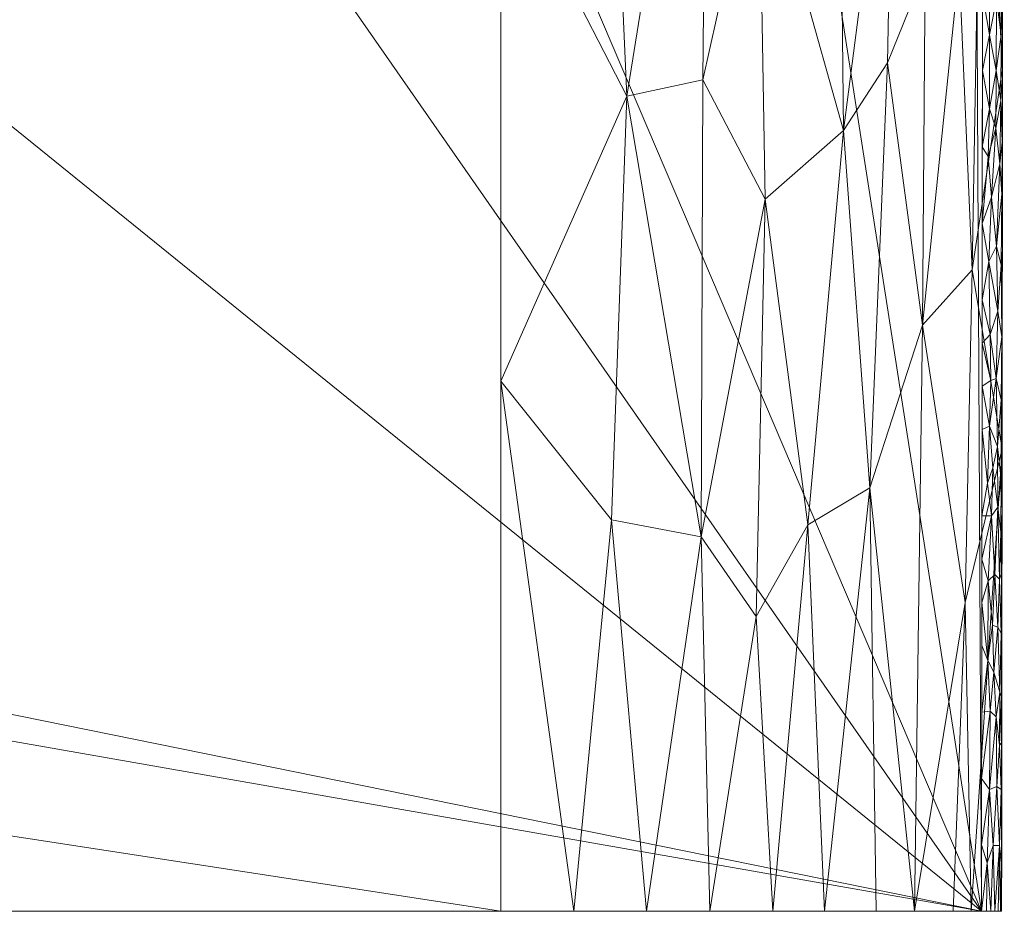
# Model space of a CAD drawing. Header units: millimetres. Extents: x -275 to 275, y 0 to 461.
# Tile 47 of 85: x 153 to 275, y 0 to 110. Entities that reach past the tile are written whole.
import ezdxf

# ---------------------------------------------------------------- set-up
doc = ezdxf.new("R2010")
doc.units = ezdxf.units.MM
doc.layers.add('A-GENM', color=13, linetype='Continuous')

# ---------------------------------------------------------------- blocks, each defined once
blk = doc.blocks.new('MODEL_CCAS1511-1000410R0 - MODEL_CCAS1511-1000410R0-465174-Preview')
at = {"layer": 'A-GENM', "lineweight": 9}
mesh = blk.add_polyface(dxfattribs=at)
corners = [(-274.65, 0, -2.82), (-268.66, 0, -34.52), (-259.15, 0, -65.32), (-246.4, 0, -94.94), (-230.83, 0, -123.19), (-212.85, 0, -150), (-212.85, -65.44, -150), (-212.85, -130.87, -150), (-212.85, -196.31, -150), (-212.85, -261.75, -150), (-223.97, -266.14, -135.67), (-234.4, -270.59, -120.84), (-244, -275.08, -105.48), (-252.61, -279.6, -89.55), (-260.07, -284.14, -73.06), (-266.2, -288.69, -56.04), (-270.83, -293.19, -38.53), (-273.79, -297.63, -20.65), (-274.98, -301.95, -2.54), (-274.81, -150.97, -2.69), (-261.3, -144.16, -64.47), (-238.33, -162.68, -113.12), (-271.83, -204.61, -29.58), (-255.71, -205.73, -81.27), (-229.04, -207.78, -128.26), (-274.9, -226.46, -2.61), (-268.29, -235.77, -47.28), (-248.09, -229.05, -97.5), (-228.38, -100.64, -127.89), (-245.47, -87.93, -98.27), (-262.98, -242.65, -64.55), (-264.07, -194.34, -59.24), (-268.01, -155.93, -43.61), (-264.87, -72.37, -49.99), (-274.71, -57.1, -2.77), (-272.32, -253.55, -29.61), (-247.8, -179.34, -96.69), (-254.51, -154.51, -81.84), (-255.15, -96.37, -77.86), (-272.25, -149.95, -23.5), (-274.76, -104.04, -2.73), (-271.03, -79.19, -26.03), (-270.88, 0, -22.74), (-270.15, -38.13, -28.71), (-244.68, -133.64, -101.14), (-237.77, -102.66, -112.7), (-237.58, -46.22, -112.02), (-226.48, -48.32, -130.31), (-274.95, -273.38, -2.57), (-250.71, -47.69, -86.39), (-258.39, -52.27, -68.18), (-274.18, -247.55, -15.14), (-273.9, -207.56, -15.57), (-256.27, -247.51, -81.31), (-226.04, -153.44, -132.02), (-269.39, -116.6, -35.52), (-265.22, -116.28, -51.08), (-260.56, -104.74, -64.46), (-252.77, 0, -80.13), (-239.28, -208.93, -112.5), (-268.28, -196.07, -45.14), (-263.9, 0, -49.92), (-238.62, 0, -109.07), (-221.84, 0, -136.59), (-244.37, -36.38, -99.29)]
mesh.append_faces([[corners[k] for k in face] for face in [(10, 8, 9)]], dxfattribs={"vtx0": -1})
mesh.append_faces([[corners[k] for k in face] for face in [(16, 26, 15), (7, 28, 6), (13, 27, 12), (14, 53, 13), (34, 41, 40), (19, 52, 25), (8, 54, 7), (58, 50, 2), (62, 64, 3)]], dxfattribs={"vtx0": -1, "vtx1": -1})
mesh.append_faces([[corners[k] for k in face] for face in [(44, 45, 21), (55, 56, 32), (59, 12, 27), (35, 51, 22), (13, 53, 27), (64, 62, 46), (30, 15, 26), (49, 29, 38), (35, 26, 16), (20, 31, 32), (28, 45, 46), (31, 30, 26), (52, 19, 39), (54, 24, 21), (63, 6, 47), (60, 31, 26), (24, 59, 21), (8, 24, 54), (23, 37, 36), (36, 27, 23), (31, 23, 30), (10, 24, 8), (21, 28, 54), (21, 59, 36), (38, 29, 44), (47, 28, 46), (53, 30, 23), (31, 60, 32), (31, 20, 37), (22, 51, 52), (64, 49, 3), (39, 32, 22), (48, 51, 17), (26, 35, 22), (23, 31, 37), (44, 21, 36), (38, 37, 20), (37, 38, 44), (57, 20, 56), (11, 59, 24), (39, 41, 55), (43, 33, 41), (40, 41, 39), (55, 32, 39), (42, 43, 34), (34, 43, 41), (37, 44, 36), (45, 44, 29), (46, 45, 29), (21, 45, 28), (29, 49, 64), (46, 4, 47), (6, 28, 47), (50, 49, 38), (50, 58, 49), (57, 38, 20), (50, 33, 61), (51, 25, 52), (17, 51, 35), (39, 22, 52), (30, 53, 14), (27, 53, 23), (28, 7, 54), (41, 33, 55), (56, 55, 33), (33, 50, 57), (20, 32, 56), (33, 57, 56), (50, 38, 57), (36, 59, 27), (26, 22, 60), (22, 32, 60), (43, 61, 33), (29, 64, 46)]], dxfattribs={"vtx0": -1, "vtx1": -1, "vtx2": -1})
mesh.append_faces([[corners[k] for k in face] for face in [(43, 1, 61), (39, 19, 40), (50, 61, 2), (51, 48, 25), (47, 4, 63)]], dxfattribs={"vtx0": -1, "vtx2": -1})
mesh.append_faces([[corners[k] for k in face] for face in [(16, 17, 35), (42, 1, 43), (14, 15, 30), (11, 12, 59), (10, 11, 24), (58, 3, 49), (62, 4, 46)]], dxfattribs={"vtx1": -1, "vtx2": -1})
mesh.append_faces([[corners[k] for k in face] for face in [(34, 0, 42), (17, 18, 48), (63, 5, 6)]], dxfattribs={"vtx2": -1})
mesh = blk.add_polyface(dxfattribs=at)
corners = [(-272.88, -5.99, -0.1), (-273.33, 0, -0.29), (-273.59, -8.12, -0.45), (-274.39, -20.5, -1.34), (-274.65, -20.8, -2.18), (-274.65, -26.51, -2.13), (-274.05, -15.39, -0.85), (-274.39, -8.12, -1.35), (-274.58, -15.05, -1.83), (-273.83, 0, -0.64), (-274.23, 0, -1.09), (-272.94, -30.97, -0.12), (-273.69, -29.52, -0.51), (-273.51, -35.34, -0.38), (-273.25, -24.72, -0.24), (-272.18, -16.4), (-273.15, -15.05, -0.2), (-272.17, 0), (-272.77, 0, -0.07), (-274.65, 0, -2.82), (-274.64, -5.99, -2.1), (-274.65, 0, -2.22), (-274.51, 0, -1.63), (-274.66, -8.2, -2.82), (-272.18, -8.2), (-274.66, -16.4, -2.81), (-274.67, -24.6, -2.8), (-273.96, -24.01, -0.75), (-274.68, -32.8, -2.79), (-274.59, -34.32, -1.85), (-272.2, -32.8), (-272.19, -24.6), (-274.41, -27.06, -1.38), (-274.19, -35.07, -1.02)]
mesh.append_faces([[corners[k] for k in face] for face in [(19, 20, 21), (24, 16, 15), (28, 5, 26), (1, 0, 18), (15, 14, 31)]], dxfattribs={"vtx0": -1, "vtx1": -1})
mesh.append_faces([[corners[k] for k in face] for face in [(0, 1, 2), (3, 4, 5), (6, 7, 8), (7, 6, 2), (11, 12, 13), (8, 3, 6), (14, 15, 16), (9, 7, 2), (16, 24, 0), (16, 2, 6), (8, 20, 23), (8, 7, 20), (3, 27, 6), (5, 28, 29), (16, 6, 27), (12, 14, 27), (32, 3, 5), (4, 3, 8), (27, 3, 32), (25, 4, 8), (4, 26, 5), (32, 33, 12), (27, 14, 16), (12, 27, 32), (11, 31, 14), (14, 12, 11), (29, 32, 5), (22, 20, 7), (16, 0, 2)]], dxfattribs={"vtx0": -1, "vtx1": -1, "vtx2": -1})
mesh.append_faces([[corners[k] for k in face] for face in [(2, 1, 9), (7, 9, 10), (0, 17, 18), (20, 22, 21), (8, 23, 25), (0, 24, 17), (4, 25, 26)]], dxfattribs={"vtx0": -1, "vtx2": -1})
mesh.append_faces([[corners[k] for k in face] for face in [(10, 22, 7), (19, 23, 20), (30, 31, 11)]], dxfattribs={"vtx1": -1, "vtx2": -1})
mesh = blk.add_polyface(dxfattribs=at)
corners = [(274.65, 0, -2.82), (269.9, 0, -29.29), (262.69, 0, -55.19), (253.15, 0, -80.3), (241.51, 0, -104.51), (228, 0, -127.74), (212.85, 0, -150), (-212.85, 0, -150), (-230.83, 0, -123.19), (-246.4, 0, -94.94), (-259.15, 0, -65.32), (-268.66, 0, -34.52), (-274.65, 0, -2.82), (-274.65, 0, -2.22), (-274.51, 0, -1.63), (-274.23, 0, -1.09), (-273.83, 0, -0.64), (-273.33, 0, -0.29), (-272.77, 0, -0.07), (-272.17, 0), (272.17, 0), (272.77, 0, -0.07), (273.33, 0, -0.29), (273.83, 0, -0.64), (274.23, 0, -1.09), (274.51, 0, -1.63), (274.65, 0, -2.22)]
mesh.append_faces([[corners[k] for k in face] for face in [(0, 25, 26)]], dxfattribs={"vtx0": -1})
mesh.append_faces([[corners[k] for k in face] for face in [(14, 19, 12, 13)]], dxfattribs={"vtx0": -1, "vtx1": -1})
mesh.append_faces([[corners[k] for k in face] for face in [(19, 9, 10), (5, 7, 8, 4), (20, 3, 4, 19)]], dxfattribs={"vtx0": -1, "vtx2": -1})
mesh.append_faces([[corners[k] for k in face] for face in [(4, 8, 9, 19), (22, 24, 25, 0)]], dxfattribs={"vtx0": -1, "vtx2": -1, "vtx3": -1})
mesh.append_faces([[corners[k] for k in face] for face in [(20, 1, 2, 3)]], dxfattribs={"vtx0": -1, "vtx3": -1})
mesh.append_faces([[corners[k] for k in face] for face in [(6, 7, 5)]], dxfattribs={"vtx1": -1})
mesh.append_faces([[corners[k] for k in face] for face in [(11, 12, 19, 10), (0, 1, 20)]], dxfattribs={"vtx1": -1, "vtx2": -1})
mesh.append_faces([[corners[k] for k in face] for face in [(22, 23, 24)]], dxfattribs={"vtx2": -1})
mesh.append_faces([[corners[k] for k in face] for face in [(17, 18, 19, 14), (20, 21, 22, 0)]], dxfattribs={"vtx2": -1, "vtx3": -1})
mesh.append_faces([[corners[k] for k in face] for face in [(14, 15, 16, 17)]], dxfattribs={"vtx3": -1})
mesh = blk.add_polyface(dxfattribs=at)
corners = [(-272.17, 0), (-272.32, -150.97), (-272.48, -301.95), (-272.22, -329), (-270.73, -356.01), (-266.54, -382.74), (-256.83, -407.99), (-238.78, -428.13), (-214.86, -440.75), (-188.81, -448.06), (-162.11, -452.41), (-135.19, -455.07), (-108.19, -456.69), (-81.15, -457.66), (-54.1, -458.19), (-27.05, -458.42), (0, -458.45), (27.05, -458.42), (54.1, -458.19), (81.15, -457.66), (108.19, -456.69), (135.19, -455.07), (162.11, -452.41), (188.81, -448.06), (214.86, -440.75), (238.78, -428.13), (256.83, -407.99), (266.54, -382.74), (270.73, -356.01), (272.22, -329), (272.48, -301.95), (272.32, -150.97), (272.17, 0), (-271.48, -141.65), (-253.73, -118.36), (-222.05, -117.6), (-190.33, -117.6), (-158.61, -117.6), (-126.89, -117.6), (-95.16, -117.6), (-63.44, -117.6), (-31.72, -117.6), (0, -117.6), (15.01, -117.6), (30.01, -117.6), (45.02, -117.6), (60.03, -117.6), (75.03, -117.6), (90.04, -117.6), (105.04, -117.6), (120.05, -117.6), (135.06, -117.6), (150.06, -117.6), (165.07, -117.6), (180.08, -117.6), (195.08, -117.6), (210.09, -117.6), (225.1, -117.6), (240.1, -117.6), (255.06, -118.77), (267.36, -127.25), (271.48, -141.65), (271.5, -276.21), (270.75, -343.48), (267.13, -376.89), (262.88, -393.15), (255.83, -408.39), (245.4, -421.52), (232.05, -431.69), (216.93, -439.03), (200.94, -444.22), (167.94, -450.63), (134.49, -454.07), (67.28, -456.93), (0, -457.5), (-67.28, -456.93), (-134.49, -454.07), (-167.94, -450.63), (-200.95, -444.22), (-216.93, -439.03), (-232.05, -431.69), (-245.4, -421.52), (-255.84, -408.39), (-262.88, -393.15), (-267.13, -376.89), (-270.75, -343.48), (-271.5, -276.21), (0, -47.74), (12.21, -52.79), (17.26, -65), (12.21, -77.21), (0, -82.26), (-12.21, -77.21), (-17.26, -65), (-12.21, -52.79), (263.62, -390.32), (260.82, -397.61), (250.84, -414.68), (243.22, -423.18), (232.09, -431.66), (231.82, -431.8), (-231.82, -431.8), (-232.09, -431.66), (-243.22, -423.18), (-250.83, -414.68), (-260.82, -397.61), (-263.62, -390.32)]
mesh.append_faces([[corners[k] for k in face] for face in [(83, 105, 106), (98, 99, 25), (67, 97, 98), (80, 101, 102), (102, 103, 7), (68, 99, 100), (81, 103, 104), (65, 95, 96)]])
mesh.append_faces([[corners[k] for k in face] for face in [(8, 79, 101), (66, 26, 96), (69, 24, 100)]], dxfattribs={"vtx0": -1})
mesh.append_faces([[corners[k] for k in face] for face in [(0, 87, 32), (2, 86, 1), (4, 85, 3), (9, 78, 8), (14, 75, 13), (70, 24, 69)]], dxfattribs={"vtx0": -1, "vtx1": -1})
mesh.append_faces([[corners[k] for k in face] for face in [(94, 0, 38, 39)]], dxfattribs={"vtx0": -1, "vtx1": -1, "vtx3": -1})
mesh.append_faces([[corners[k] for k in face] for face in [(0, 35, 36), (33, 0, 1, 86), (92, 41, 42), (89, 48, 49, 88), (32, 58, 59), (62, 30, 31), (30, 62, 63), (90, 44, 45), (10, 76, 77), (75, 14, 15, 74), (28, 63, 64, 27), (23, 70, 71, 22), (70, 23, 24), (72, 21, 22, 71)]], dxfattribs={"vtx0": -1, "vtx2": -1})
mesh.append_faces([[corners[k] for k in face] for face in [(0, 36, 37, 38), (32, 52, 53, 54), (89, 46, 47, 48), (76, 10, 11, 12), (74, 15, 16, 17), (63, 28, 29, 30), (73, 18, 19, 20)]], dxfattribs={"vtx0": -1, "vtx3": -1})
mesh.append_faces([[corners[k] for k in face] for face in [(97, 26, 66)]], dxfattribs={"vtx1": -1})
mesh.append_faces([[corners[k] for k in face] for face in [(94, 87, 0), (87, 88, 32), (33, 34, 0), (34, 35, 0), (50, 51, 88, 49), (57, 58, 32, 56), (55, 56, 32, 54), (60, 61, 32), (59, 60, 32), (78, 79, 8)]], dxfattribs={"vtx1": -1, "vtx2": -1})
mesh.append_faces([[corners[k] for k in face] for face in [(51, 52, 32, 88)]], dxfattribs={"vtx1": -1, "vtx2": -1, "vtx3": -1})
mesh.append_faces([[corners[k] for k in face] for face in [(93, 94, 39, 40), (92, 93, 40, 41), (91, 92, 42, 43), (90, 91, 43, 44), (85, 86, 2, 3), (45, 46, 89, 90), (31, 32, 61, 62), (84, 85, 4, 5), (77, 78, 9, 10), (75, 76, 12, 13), (73, 74, 17, 18), (72, 73, 20, 21)]], dxfattribs={"vtx1": -1, "vtx3": -1})
mesh.append_faces([[corners[k] for k in face] for face in [(64, 95, 27), (5, 106, 84), (82, 105, 6), (6, 104, 82)]], dxfattribs={"vtx2": -1})
mesh = blk.add_polyface(dxfattribs=at)
corners = [(-212.85, 0, -150), (212.85, 0, -150), (212.85, -65.44, -150), (212.85, -130.87, -150), (212.85, -196.31, -150), (212.85, -261.75, -150), (212.41, -291.44, -150), (210.41, -318.58, -150), (204.53, -345.17, -150), (190.08, -368.83, -150), (166.67, -383.72, -150), (139.75, -391.32, -150), (112.09, -395.2, -150), (84.24, -397.24, -150), (56.79, -398.26, -150), (28.37, -398.73, -150), (0, -398.85, -150), (-29.22, -398.72, -150), (-56.93, -398.25, -150), (-84.63, -397.22, -150), (-112.71, -395.14, -150), (-140.11, -391.25, -150), (-166.82, -383.66, -150), (-190.13, -368.77, -150), (-204.55, -345.11, -150), (-210.51, -317.75, -150), (-212.47, -289.83, -150), (-212.85, -261.75, -150), (-212.85, -196.31, -150), (-212.85, -130.87, -150), (-212.85, -65.44, -150)]
mesh.append_faces([[corners[k] for k in face] for face in [(10, 8, 9), (2, 0, 1)]], dxfattribs={"vtx0": -1})
mesh.append_faces([[corners[k] for k in face] for face in [(4, 16, 28, 3)]], dxfattribs={"vtx0": -1, "vtx1": -1, "vtx2": -1})
mesh.append_faces([[corners[k] for k in face] for face in [(3, 28, 29, 2), (27, 19, 20), (14, 4, 5, 13), (12, 5, 6, 11)]], dxfattribs={"vtx0": -1, "vtx2": -1})
mesh.append_faces([[corners[k] for k in face] for face in [(28, 16, 17, 18), (2, 29, 30, 0), (4, 14, 15, 16)]], dxfattribs={"vtx0": -1, "vtx3": -1})
mesh.append_faces([[corners[k] for k in face] for face in [(6, 7, 11), (12, 13, 5)]], dxfattribs={"vtx1": -1, "vtx2": -1})
mesh.append_faces([[corners[k] for k in face] for face in [(26, 27, 20, 21), (25, 26, 21, 22), (27, 28, 18, 19), (7, 8, 10, 11)]], dxfattribs={"vtx1": -1, "vtx3": -1})
mesh.append_faces([[corners[k] for k in face] for face in [(22, 23, 24, 25)]], dxfattribs={"vtx3": -1})
mesh = blk.add_polyface(dxfattribs=at)
corners = [(-274.65, -41.74, -2.09), (-274.59, -34.32, -1.85), (-274.69, -40.99, -2.79), (-274.68, -32.8, -2.79), (-274.61, -53.29, -1.86), (-274.58, -63.13, -1.74), (-274.15, -57.39, -0.94), (-274.71, -61.49, -2.77), (-274.72, -65.59, -2.76), (-272.98, -40.8, -0.13), (-272.94, -30.97, -0.12), (-273.51, -35.34, -0.38), (-273.8, -41.59, -0.59), (-274.19, -35.07, -1.02), (-274.41, -27.06, -1.38), (-273.57, -54.75, -0.41), (-273.17, -59.89, -0.2), (-272.22, -48.81), (-272.21, -43.47), (-273.4, -48.8, -0.31), (-274.2, -49.91, -1.01), (-273.99, -65.76, -0.75), (-274.66, -70.93, -2.01), (-272.23, -64.81), (-273.32, -65.51, -0.27), (-272.23, -59.48), (-272.89, -52.84, -0.1), (-274.7, -49.19, -2.78), (-274.71, -57.39, -2.77), (-274.57, -46.8, -1.75), (-274.4, -40.99, -1.35), (-273.69, -29.52, -0.51), (-272.21, -38.13), (-272.2, -32.8), (-272.22, -54.14)]
mesh.append_faces([[corners[k] for k in face] for face in [(27, 0, 2), (32, 9, 18), (33, 10, 32)]], dxfattribs={"vtx0": -1, "vtx1": -1})
mesh.append_faces([[corners[k] for k in face] for face in [(0, 1, 2), (4, 5, 6), (9, 10, 11), (11, 12, 9), (1, 13, 14), (15, 6, 16), (11, 13, 12), (6, 20, 4), (21, 16, 6), (8, 22, 5), (23, 16, 24), (5, 21, 6), (26, 19, 15), (20, 29, 4), (4, 28, 5), (15, 20, 6), (12, 20, 19), (29, 20, 30), (30, 0, 29), (27, 4, 29), (0, 30, 1), (29, 0, 27), (13, 1, 30), (12, 13, 30), (11, 31, 13), (32, 10, 9), (26, 17, 19), (20, 12, 30), (19, 9, 12), (19, 18, 9), (16, 21, 24), (16, 25, 26), (20, 15, 19), (16, 26, 15)]], dxfattribs={"vtx0": -1, "vtx1": -1, "vtx2": -1})
mesh.append_faces([[corners[k] for k in face] for face in [(5, 7, 8), (16, 23, 25), (4, 27, 28), (5, 28, 7)]], dxfattribs={"vtx0": -1, "vtx2": -1})
mesh.append_faces([[corners[k] for k in face] for face in [(26, 25, 34, 17)]], dxfattribs={"vtx0": -1, "vtx3": -1})
mesh.append_faces([[corners[k] for k in face] for face in [(3, 2, 1), (17, 18, 19)]], dxfattribs={"vtx1": -1, "vtx2": -1})
mesh = blk.add_polyface(dxfattribs=at)
corners = [(-274.58, -63.13, -1.74), (-274.66, -70.93, -2.01), (-273.99, -65.76, -0.75), (-274.56, -100.11, -1.55), (-274.76, -102.95, -2.73), (-274.59, -108.19, -1.61), (-273.32, -65.51, -0.27), (-272.24, -70.15), (-272.23, -64.81), (-273.16, -108.19, -0.17), (-272.27, -103.8), (-273.15, -99.08, -0.17), (-272.24, -75.49), (-273.22, -71.2, -0.21), (-273.08, -80.2, -0.15), (-274.68, -88.54, -1.98), (-274.02, -82.1, -0.76), (-274.61, -79.76, -1.77), (-273.39, -88.14, -0.29), (-273.99, -103.79, -0.71), (-273.94, -96.66, -0.67), (-274.7, -94.94, -2.04), (-274.75, -92.27, -2.74), (-274.75, -97.61, -2.74), (-274.43, -92.27, -1.3), (-274.18, -74.08, -0.96), (-272.98, -93.18, -0.11), (-272.26, -94.36), (-272.25, -84.92), (-274.74, -81.6, -2.75), (-274.74, -86.94, -2.75), (-274.72, -65.59, -2.76), (-274.72, -70.93, -2.76), (-274.73, -76.26, -2.76)]
mesh.append_faces([[corners[k] for k in face] for face in [(22, 15, 30), (28, 26, 27), (33, 1, 32)]], dxfattribs={"vtx0": -1, "vtx1": -1})
mesh.append_faces([[corners[k] for k in face] for face in [(0, 1, 2), (3, 4, 5), (9, 10, 11), (12, 13, 14), (15, 16, 17), (14, 16, 18), (19, 20, 3), (20, 18, 24), (11, 20, 19), (25, 1, 17), (26, 11, 27), (19, 9, 11), (26, 28, 18), (18, 28, 14), (22, 21, 15), (21, 23, 3), (13, 2, 25), (16, 14, 25), (14, 13, 25), (6, 2, 13), (24, 18, 16), (16, 25, 17), (17, 1, 33), (2, 1, 25), (20, 11, 26), (3, 20, 24), (21, 3, 24), (21, 24, 15), (16, 15, 24), (15, 17, 29), (20, 26, 18), (6, 13, 7)]], dxfattribs={"vtx0": -1, "vtx1": -1, "vtx2": -1})
mesh.append_faces([[corners[k] for k in face] for face in [(6, 7, 8), (21, 22, 23), (14, 28, 12), (15, 29, 30), (1, 31, 32), (3, 23, 4), (13, 12, 7), (17, 33, 29)]], dxfattribs={"vtx0": -1, "vtx2": -1})
mesh.append_faces([[corners[k] for k in face] for face in [(10, 27, 11)]], dxfattribs={"vtx1": -1, "vtx2": -1})
mesh = blk.add_polyface(dxfattribs=at)
corners = [(-272.3, -132.1), (-272.29, -122.67), (-273.31, -127.38, -0.22), (-273.2, -117.95, -0.18), (-274.13, -121.29, -0.82), (-274, -112.58, -0.71), (-274.57, -116.05, -1.53), (-274.59, -108.19, -1.61), (-273.99, -103.79, -0.71), (-272.97, -136.82, -0.09), (-273.64, -141.54, -0.39), (-272.98, -143.91, -0.09), (-273.78, -134.6, -0.49), (-272.28, -113.23), (-274.59, -145.64, -1.47), (-274.45, -139.35, -1.22), (-274.75, -135.83, -2.01), (-274, -128.84, -0.68), (-274.42, -132.74, -1.2), (-274.68, -124.57, -1.81), (-274.8, -140.3, -2.7), (-273.16, -108.19, -0.17), (-274.56, -100.11, -1.55), (-274.77, -113.62, -2.72), (-272.27, -103.8), (-274.77, -108.28, -2.73), (-274.78, -118.95, -2.72), (-274.78, -124.29, -2.71), (-272.31, -141.54), (-274.15, -144.89, -0.81), (-274.7, -130.27, -1.85), (-274.79, -134.96, -2.7), (-274.76, -102.95, -2.73), (-274.79, -129.63, -2.71)]
mesh.append_faces([[corners[k] for k in face] for face in [(23, 7, 25), (31, 30, 33)]], dxfattribs={"vtx0": -1, "vtx1": -1})
mesh.append_faces([[corners[k] for k in face] for face in [(1, 3, 2), (4, 3, 5), (6, 4, 5), (7, 5, 8), (9, 10, 11), (12, 10, 9), (14, 15, 16), (17, 18, 12), (18, 17, 19), (14, 16, 20), (3, 13, 21), (2, 3, 4), (21, 8, 5), (6, 5, 7), (7, 8, 22), (4, 6, 19), (7, 23, 6), (3, 21, 5), (26, 19, 6), (0, 2, 9), (18, 15, 12), (9, 2, 12), (17, 12, 2), (9, 11, 28), (10, 12, 15), (15, 29, 10), (15, 18, 16), (30, 16, 18), (30, 31, 16), (2, 4, 17), (19, 17, 4), (18, 19, 30), (33, 30, 19)]], dxfattribs={"vtx0": -1, "vtx1": -1, "vtx2": -1})
mesh.append_faces([[corners[k] for k in face] for face in [(19, 26, 27), (9, 28, 0), (7, 32, 25)]], dxfattribs={"vtx0": -1, "vtx2": -1})
mesh.append_faces([[corners[k] for k in face] for face in [(0, 1, 2), (1, 13, 3), (13, 24, 21), (23, 26, 6), (27, 33, 19), (31, 20, 16)]], dxfattribs={"vtx1": -1, "vtx2": -1})

msp = doc.modelspace()

# ---------------------------------------------------------------- block references
at = {"layer": 'A-GENM', "lineweight": 9, "rotation": 180}
msp.add_blockref('MODEL_CCAS1511-1000410R0 - MODEL_CCAS1511-1000410R0-465174-Preview', (0, 0, 850), dxfattribs=at)

doc.saveas('drawing.dxf')
